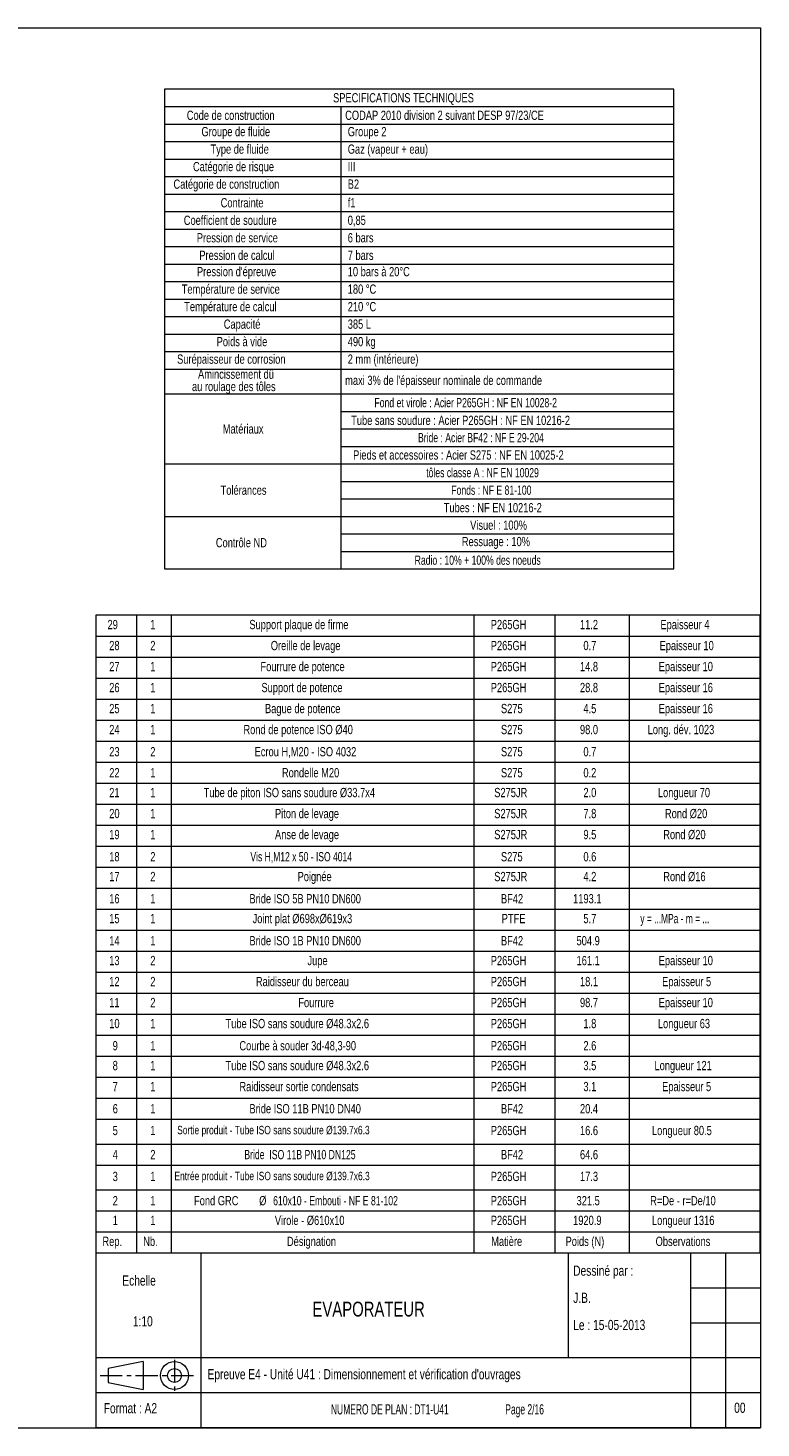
# Model space of a CAD drawing. Header units: millimetres. Extents: x 11 to 585, y 11 to 411.
# Tile 5 of 5: x 375 to 585, y 11 to 411. Entities that reach past the tile are written whole.
import ezdxf

# ---------------------------------------------------------------- set-up
doc = ezdxf.new("R2010")
doc.units = ezdxf.units.MM
doc.linetypes.add('CENTER', pattern=[10.16, 6.35, -1.27, 1.27, -1.27])
doc.styles.add('SLDTEXTSTYLE0', font='TXT', dxfattribs={"width": 0.75})
doc.styles.add('SLDTEXTSTYLE1', font='TXT', dxfattribs={"width": 0.622807})
doc.styles.add('SLDTEXTSTYLE2', font='TXT', dxfattribs={"width": 0.69})
doc.styles.add('SLDTEXTSTYLE3', font='TXT', dxfattribs={"width": 0.678571})
doc.styles.add('SLDTEXTSTYLE4', font='TXT', dxfattribs={"width": 0.7})
doc.styles.add('SLDTEXTSTYLE5', font='TXT', dxfattribs={"width": 0.695312})
doc.styles.add('SLDTEXTSTYLE6', font='TXT', dxfattribs={"width": 0.696429})
doc.styles.add('SLDTEXTSTYLE7', font='TXT', dxfattribs={"width": 0.697368})
doc.styles.add('SLDTEXTSTYLE8', font='TXT', dxfattribs={"width": 0.698276})

# ---------------------------------------------------------------- blocks, each defined once
blk = doc.blocks.new('SW_NOTE_0')
at = {"color": 0, "linetype": 'Continuous', "lineweight": 0, "char_height": 2.91, "attachment_point": 1, "style": 'SLDTEXTSTYLE0'}
for s, insert in [('Echelle', (0, 3.75)), ('1:10', (3.02, -7.89))]:
    blk.add_mtext(s, dxfattribs=dict(at, insert=insert))
blk = doc.blocks.new('SW_NOTE_1')
at = {"color": 0, "linetype": 'Continuous', "lineweight": 0, "attachment_point": 1, "style": 'SLDTEXTSTYLE0'}
for s, insert, char_height in [('Dessiné par :', (0, 3.75), 2.9104), ('J.B.', (0, -4.01), 2.91), ('Le : 15-05-2013', (0, -11.77), 2.9104)]:
    blk.add_mtext(s, dxfattribs=dict(at, insert=insert, char_height=char_height))
blk = doc.blocks.new('SW_TABLEANNOTATION_0')
at = {"color": 0, "linetype": 'Continuous', "lineweight": 0}
for p, q in [((0, 0), (0, -182.23)), ((189.86, 0), (0, 0)), ((11.61, 0), (11.61, -176.23)), ((21.5, 0), (21.5, -176.23)), ((108.04, 0), (108.04, -176.23)), ((131.17, 0), (131.17, -176.23)), ((152.41, 0), (152.41, -176.23)), ((189.86, -182.23), (189.86, 0)), ((0, -6), (189.86, -6)), ((0, -12), (189.86, -12)), ((0, -18), (189.86, -18)), ((0, -24), (189.86, -24)), ((0, -30), (189.86, -30)), ((0, -36), (189.86, -36)), ((0, -42), (189.86, -42)), ((0, -48), (189.86, -48)), ((0, -54), (189.86, -54)), ((0, -60), (189.86, -60)), ((0, -66), (189.86, -66)), ((0, -72), (189.86, -72)), ((0, -78), (189.86, -78)), ((0, -84), (189.86, -84)), ((0, -90), (189.86, -90)), ((0, -96), (189.86, -96)), ((0, -102), (189.86, -102)), ((0, -108), (189.86, -108)), ((0, -114), (189.86, -114)), ((0, -120), (189.86, -120)), ((0, -126), (189.86, -126)), ((0, -132), (189.86, -132)), ((0, -138), (189.86, -138)), ((0, -144), (189.86, -144)), ((0, -151.12), (189.86, -151.12)), ((0, -157.12), (189.86, -157.12)), ((0, -164.23), (189.86, -164.23)), ((0, -170.23), (189.86, -170.23)), ((0, -176.23), (189.86, -176.23)), ((11.61, -176.23), (11.61, -182.23)), ((21.5, -176.23), (21.5, -182.23)), ((108.04, -176.23), (108.04, -182.23)), ((131.17, -176.23), (131.17, -182.23)), ((152.41, -176.23), (152.41, -182.23)), ((0, -182.23), (189.86, -182.23))]:
    blk.add_line(p, q, dxfattribs=at)
at = {"color": 0, "linetype": 'Continuous', "lineweight": 0, "attachment_point": 1}
for s, insert, char_height, style in [('29 ', (3.36, -1.35), 2.646, 'SLDTEXTSTYLE0'), ('1', (15.58, -1.35), 2.65, 'SLDTEXTSTYLE0'), ('Support plaque de firme', (43.89, -1.35), 2.6458, 'SLDTEXTSTYLE0'), ('P265GH', (112.88, -1.35), 2.646, 'SLDTEXTSTYLE0'), ('11.2', (138.37, -1.35), 2.646, 'SLDTEXTSTYLE0'), ('Epaisseur 4 ', (161.36, -1.35), 2.6458, 'SLDTEXTSTYLE0'), ('28', (3.85, -7.35), 2.646, 'SLDTEXTSTYLE0'), ('2', (15.58, -7.35), 2.65, 'SLDTEXTSTYLE0'), ('Oreille de levage', (50.01, -7.35), 2.6458, 'SLDTEXTSTYLE0'), ('P265GH', (112.88, -7.35), 2.646, 'SLDTEXTSTYLE0'), ('0.7', (139.35, -7.35), 2.646, 'SLDTEXTSTYLE0'), (' Epaisseur 10', (160.38, -7.35), 2.6458, 'SLDTEXTSTYLE0'), ('27', (3.85, -13.35), 2.646, 'SLDTEXTSTYLE0'), ('1', (15.58, -13.35), 2.65, 'SLDTEXTSTYLE0'), ('Fourrure de potence', (47.08, -13.35), 2.6458, 'SLDTEXTSTYLE0'), ('P265GH', (112.88, -13.35), 2.646, 'SLDTEXTSTYLE0'), ('14.8', (138.37, -13.35), 2.646, 'SLDTEXTSTYLE0'), ('Epaisseur 10', (160.87, -13.35), 2.6458, 'SLDTEXTSTYLE0'), ('26', (3.85, -19.35), 2.646, 'SLDTEXTSTYLE0'), ('1', (15.58, -19.35), 2.65, 'SLDTEXTSTYLE0'), ('Support de potence', (47.34, -19.35), 2.6458, 'SLDTEXTSTYLE0'), ('P265GH', (112.88, -19.35), 2.646, 'SLDTEXTSTYLE0'), ('28.8', (138.37, -19.35), 2.646, 'SLDTEXTSTYLE0'), ('Epaisseur 16', (160.87, -19.35), 2.6458, 'SLDTEXTSTYLE0'), ('25', (3.85, -25.35), 2.646, 'SLDTEXTSTYLE0'), ('1', (15.58, -25.35), 2.65, 'SLDTEXTSTYLE0'), ('Bague de potence', (48.36, -25.35), 2.6458, 'SLDTEXTSTYLE0'), ('S275', (115.79, -25.35), 2.646, 'SLDTEXTSTYLE0'), ('4.5', (139.35, -25.35), 2.646, 'SLDTEXTSTYLE0'), ('Epaisseur 16', (160.87, -25.35), 2.6458, 'SLDTEXTSTYLE0'), ('24', (3.85, -31.35), 2.646, 'SLDTEXTSTYLE0'), ('1', (15.58, -31.35), 2.65, 'SLDTEXTSTYLE0'), ('Rond de potence ISO Ø40', (42.2, -31.35), 2.6458, 'SLDTEXTSTYLE0'), ('S275', (115.79, -31.35), 2.646, 'SLDTEXTSTYLE0'), ('98.0', (138.37, -31.35), 2.646, 'SLDTEXTSTYLE0'), ('Long. dév. 1023', (157.71, -31.35), 2.6458, 'SLDTEXTSTYLE0'), ('23', (3.85, -37.68), 2.646, 'SLDTEXTSTYLE0'), ('2', (15.58, -37.68), 2.65, 'SLDTEXTSTYLE0'), ('Ecrou H,M20 - ISO 4032', (45.4, -37.68), 2.6458, 'SLDTEXTSTYLE0'), ('S275', (115.79, -37.68), 2.646, 'SLDTEXTSTYLE0'), ('0.7', (139.35, -37.68), 2.646, 'SLDTEXTSTYLE0'), ('22', (3.85, -43.68), 2.646, 'SLDTEXTSTYLE0'), ('1', (15.58, -43.68), 2.65, 'SLDTEXTSTYLE0'), ('Rondelle M20', (53.2, -43.68), 2.6458, 'SLDTEXTSTYLE0'), ('S275', (115.79, -43.68), 2.646, 'SLDTEXTSTYLE0'), ('0.2', (139.35, -43.68), 2.646, 'SLDTEXTSTYLE0'), ('21', (3.85, -49.35), 2.646, 'SLDTEXTSTYLE0'), ('1', (15.58, -49.35), 2.65, 'SLDTEXTSTYLE0'), ('Tube de piton ISO sans soudure Ø33.7x4', (30.83, -49.35), 2.6458, 'SLDTEXTSTYLE0'), ('S275JR', (113.87, -49.35), 2.646, 'SLDTEXTSTYLE0'), ('2.0', (139.35, -49.35), 2.646, 'SLDTEXTSTYLE0'), ('Longueur 70', (160.64, -49.35), 2.6458, 'SLDTEXTSTYLE0'), ('20', (3.85, -55.35), 2.646, 'SLDTEXTSTYLE0'), ('1', (15.58, -55.35), 2.65, 'SLDTEXTSTYLE0'), ('Piton de levage', (51.21, -55.35), 2.6458, 'SLDTEXTSTYLE0'), ('S275JR', (113.87, -55.35), 2.646, 'SLDTEXTSTYLE0'), ('7.8', (139.35, -55.35), 2.646, 'SLDTEXTSTYLE0'), ('Rond Ø20', (162.65, -55.35), 2.646, 'SLDTEXTSTYLE0'), ('19', (3.85, -61.35), 2.646, 'SLDTEXTSTYLE0'), ('1', (15.58, -61.35), 2.65, 'SLDTEXTSTYLE0'), ('Anse de levage', (51.22, -61.35), 2.6458, 'SLDTEXTSTYLE0'), ('S275JR', (113.87, -61.35), 2.646, 'SLDTEXTSTYLE0'), ('9.5', (139.35, -61.35), 2.646, 'SLDTEXTSTYLE0'), ('Rond Ø20 ', (162.17, -61.35), 2.646, 'SLDTEXTSTYLE0'), ('18', (3.85, -67.68), 2.646, 'SLDTEXTSTYLE0'), ('2', (15.58, -67.68), 2.65, 'SLDTEXTSTYLE0'), ('Vis H,M12 x 50 - ISO 4014', (44.19, -67.68), 2.6458, 'SLDTEXTSTYLE2'), ('S275', (115.79, -67.68), 2.646, 'SLDTEXTSTYLE0'), ('0.6', (139.35, -67.68), 2.646, 'SLDTEXTSTYLE0'), ('17', (3.85, -73.35), 2.646, 'SLDTEXTSTYLE0'), ('2', (15.58, -73.35), 2.65, 'SLDTEXTSTYLE0'), ('Poignée', (57.67, -73.35), 2.646, 'SLDTEXTSTYLE0'), ('S275JR', (113.87, -73.35), 2.646, 'SLDTEXTSTYLE0'), ('4.2', (139.35, -73.35), 2.646, 'SLDTEXTSTYLE0'), ('Rond Ø16 ', (162.17, -73.35), 2.646, 'SLDTEXTSTYLE0'), ('16', (3.85, -79.68), 2.646, 'SLDTEXTSTYLE0'), ('1', (15.58, -79.68), 2.65, 'SLDTEXTSTYLE0'), ('Bride ISO 5B PN10 DN600', (43.91, -79.68), 2.6458, 'SLDTEXTSTYLE0'), ('BF42', (115.78, -79.68), 2.646, 'SLDTEXTSTYLE0'), ('1193.1', (136.41, -79.68), 2.646, 'SLDTEXTSTYLE0'), ('15', (3.85, -85.35), 2.646, 'SLDTEXTSTYLE0'), ('1', (15.58, -85.35), 2.65, 'SLDTEXTSTYLE0'), ('Joint plat Ø698xØ619x3', (44.81, -85.35), 2.6458, 'SLDTEXTSTYLE0'), ('PTFE', (116.01, -85.35), 2.646, 'SLDTEXTSTYLE0'), ('5.7', (139.35, -85.35), 2.646, 'SLDTEXTSTYLE0'), ('y = ...MPa - m = ... ', (155.61, -85.35), 2.6458, 'SLDTEXTSTYLE3'), ('14', (3.85, -91.68), 2.646, 'SLDTEXTSTYLE0'), ('1', (15.58, -91.68), 2.65, 'SLDTEXTSTYLE0'), ('Bride ISO 1B PN10 DN600', (43.91, -91.68), 2.6458, 'SLDTEXTSTYLE0'), ('BF42', (115.78, -91.68), 2.646, 'SLDTEXTSTYLE0'), ('504.9', (137.39, -91.68), 2.646, 'SLDTEXTSTYLE0'), ('13', (3.85, -97.35), 2.646, 'SLDTEXTSTYLE0'), ('2', (15.58, -97.35), 2.65, 'SLDTEXTSTYLE0'), ('Jupe', (60.5, -97.35), 2.646, 'SLDTEXTSTYLE0'), ('P265GH', (112.88, -97.35), 2.646, 'SLDTEXTSTYLE0'), ('161.1', (137.39, -97.35), 2.646, 'SLDTEXTSTYLE0'), ('Epaisseur 10', (160.87, -97.35), 2.6458, 'SLDTEXTSTYLE0'), ('12', (3.85, -103.35), 2.646, 'SLDTEXTSTYLE0'), ('2', (15.58, -103.35), 2.65, 'SLDTEXTSTYLE0'), ('Raidisseur du berceau', (45.76, -103.35), 2.6458, 'SLDTEXTSTYLE0'), ('P265GH', (112.88, -103.35), 2.646, 'SLDTEXTSTYLE0'), ('18.1', (138.37, -103.35), 2.646, 'SLDTEXTSTYLE0'), ('Epaisseur 5', (161.85, -103.35), 2.6458, 'SLDTEXTSTYLE0'), ('11', (3.85, -109.35), 2.646, 'SLDTEXTSTYLE0'), ('2', (15.58, -109.35), 2.65, 'SLDTEXTSTYLE0'), ('Fourrure', (57.88, -109.35), 2.646, 'SLDTEXTSTYLE0'), ('P265GH', (112.88, -109.35), 2.646, 'SLDTEXTSTYLE0'), ('98.7', (138.37, -109.35), 2.646, 'SLDTEXTSTYLE0'), ('Epaisseur 10', (160.87, -109.35), 2.6458, 'SLDTEXTSTYLE0'), ('10', (3.85, -115.35), 2.646, 'SLDTEXTSTYLE0'), ('1', (15.58, -115.35), 2.65, 'SLDTEXTSTYLE0'), ('Tube ISO sans soudure Ø48.3x2.6', (37.08, -115.35), 2.6458, 'SLDTEXTSTYLE0'), ('P265GH', (112.88, -115.35), 2.646, 'SLDTEXTSTYLE0'), ('1.8', (139.35, -115.35), 2.646, 'SLDTEXTSTYLE0'), ('Longueur 63', (160.64, -115.35), 2.6458, 'SLDTEXTSTYLE0'), ('9', (4.83, -121.68), 2.65, 'SLDTEXTSTYLE0'), ('1', (15.58, -121.68), 2.65, 'SLDTEXTSTYLE0'), ('Courbe à souder 3d-48,3-90', (41.04, -121.68), 2.6458, 'SLDTEXTSTYLE0'), ('P265GH', (112.88, -121.68), 2.646, 'SLDTEXTSTYLE0'), ('2.6', (139.35, -121.68), 2.646, 'SLDTEXTSTYLE0'), ('8', (4.83, -127.35), 2.65, 'SLDTEXTSTYLE0'), ('1', (15.58, -127.35), 2.65, 'SLDTEXTSTYLE0'), ('Tube ISO sans soudure Ø48.3x2.6', (37.08, -127.35), 2.6458, 'SLDTEXTSTYLE0'), ('P265GH', (112.88, -127.35), 2.646, 'SLDTEXTSTYLE0'), ('3.5', (139.35, -127.35), 2.646, 'SLDTEXTSTYLE0'), ('Longueur 121', (159.66, -127.35), 2.6458, 'SLDTEXTSTYLE0'), ('7', (4.83, -133.35), 2.65, 'SLDTEXTSTYLE0'), ('1', (15.58, -133.35), 2.65, 'SLDTEXTSTYLE0'), ('Raidisseur sortie condensats', (41.05, -133.35), 2.6458, 'SLDTEXTSTYLE0'), ('P265GH', (112.88, -133.35), 2.646, 'SLDTEXTSTYLE0'), ('3.1', (139.35, -133.35), 2.646, 'SLDTEXTSTYLE0'), ('Epaisseur 5', (161.85, -133.35), 2.6458, 'SLDTEXTSTYLE0'), ('6', (4.83, -139.68), 2.65, 'SLDTEXTSTYLE0'), ('1', (15.58, -139.68), 2.65, 'SLDTEXTSTYLE0'), ('Bride ISO 11B PN10 DN40', (43.91, -139.68), 2.6458, 'SLDTEXTSTYLE0'), ('BF42', (115.78, -139.68), 2.646, 'SLDTEXTSTYLE0'), ('20.4', (138.37, -139.68), 2.646, 'SLDTEXTSTYLE0'), ('5', (4.83, -145.91), 2.65, 'SLDTEXTSTYLE0'), ('1', (15.58, -145.91), 2.65, 'SLDTEXTSTYLE0'), ('Sortie produit - Tube ISO sans soudure Ø139.7x6.3', (23.27, -145.91), 2.4, 'SLDTEXTSTYLE0'), ('P265GH', (112.88, -145.91), 2.646, 'SLDTEXTSTYLE0'), ('16.6', (138.37, -145.91), 2.646, 'SLDTEXTSTYLE0'), (' Longueur 80.5 ', (158.2, -145.91), 2.6458, 'SLDTEXTSTYLE0'), ('4', (4.83, -152.79), 2.65, 'SLDTEXTSTYLE0'), ('2', (15.58, -152.79), 2.65, 'SLDTEXTSTYLE0'), ('Bride  ISO 11B PN10 DN125', (42.45, -152.79), 2.6458, 'SLDTEXTSTYLE4'), ('BF42', (115.78, -152.79), 2.646, 'SLDTEXTSTYLE0'), ('64.6', (138.37, -152.79), 2.646, 'SLDTEXTSTYLE0'), ('3', (4.83, -159.03), 2.65, 'SLDTEXTSTYLE0'), ('1', (15.58, -159.03), 2.65, 'SLDTEXTSTYLE0'), ('Entrée produit - Tube ISO sans soudure Ø139.7x6.3', (22.49, -159.03), 2.4, 'SLDTEXTSTYLE0'), ('P265GH', (112.88, -159.03), 2.646, 'SLDTEXTSTYLE0'), ('17.3', (138.37, -159.03), 2.646, 'SLDTEXTSTYLE0'), ('2', (4.83, -165.96), 2.65, 'SLDTEXTSTYLE0'), ('1', (15.58, -165.96), 2.65, 'SLDTEXTSTYLE0'), ('Fond GRC ', (28.08, -165.96), 2.646, 'SLDTEXTSTYLE0'), ('%%c', (46.69, -165.96), 2.646, 'SLDTEXTSTYLE0'), ('610x10 - Embouti - NF E 81-102', (50.69, -165.96), 2.6458, 'SLDTEXTSTYLE4'), ('P265GH', (112.88, -165.96), 2.646, 'SLDTEXTSTYLE0'), ('321.5', (137.39, -165.96), 2.646, 'SLDTEXTSTYLE0'), (' R=De - r=De/10', (157.7, -165.96), 2.6458, 'SLDTEXTSTYLE0'), ('1', (4.83, -171.58), 2.65, 'SLDTEXTSTYLE0'), ('1', (15.58, -171.58), 2.65, 'SLDTEXTSTYLE0'), ('Virole - Ø610x10', (51.17, -171.58), 2.6458, 'SLDTEXTSTYLE0'), ('P265GH', (112.88, -171.58), 2.646, 'SLDTEXTSTYLE0'), ('1920.9', (136.41, -171.58), 2.646, 'SLDTEXTSTYLE0'), (' Longueur 1316', (158.2, -171.58), 2.6458, 'SLDTEXTSTYLE0'), ('Rep.', (1.9, -177.58), 2.646, 'SLDTEXTSTYLE0'), ('Nb.', (13.56, -177.58), 2.646, 'SLDTEXTSTYLE0'), ('Désignation', (54.63, -177.58), 2.6458, 'SLDTEXTSTYLE0'), ('Matière', (113, -177.58), 2.646, 'SLDTEXTSTYLE0'), ('Poids (N)', (134.25, -177.58), 2.646, 'SLDTEXTSTYLE0'), ('Observations', (159.99, -177.58), 2.6458, 'SLDTEXTSTYLE0')]:
    blk.add_mtext(s, dxfattribs=dict(at, insert=insert, char_height=char_height, style=style))
blk = doc.blocks.new('SW_TABLEANNOTATION_2')
at = {"color": 0, "linetype": 'Continuous', "lineweight": 0}
for p, q in [((0, 0), (0, -137.12)), ((145.47, 0), (0, 0)), ((145.47, -137.12), (145.47, 0)), ((0, -5), (145.47, -5)), ((50.35, -5), (50.35, -137.12)), ((0, -10), (145.47, -10)), ((0, -15), (145.47, -15)), ((0, -20), (145.47, -20)), ((0, -25), (145.47, -25)), ((0, -30), (145.47, -30)), ((0, -35), (145.47, -35)), ((0, -40), (145.47, -40)), ((0, -45), (145.47, -45)), ((0, -50), (145.47, -50)), ((0, -55), (145.47, -55)), ((0, -60), (145.47, -60)), ((0, -65), (145.47, -65)), ((0, -70), (145.47, -70)), ((0, -75), (145.47, -75)), ((0, -80), (145.47, -80)), ((0, -87.12), (145.47, -87.12)), ((50.35, -92.12), (145.47, -92.12)), ((50.35, -97.12), (145.47, -97.12)), ((50.35, -102.12), (145.47, -102.12)), ((0, -107.12), (145.47, -107.12)), ((50.35, -112.12), (145.47, -112.12)), ((50.35, -117.12), (145.47, -117.12)), ((0, -122.12), (145.47, -122.12)), ((50.35, -127.12), (145.47, -127.12)), ((50.35, -132.12), (145.47, -132.12)), ((0, -137.12), (145.47, -137.12))]:
    blk.add_line(p, q, dxfattribs=at)
at = {"color": 0, "linetype": 'Continuous', "lineweight": 0, "attachment_point": 1}
for s, insert, char_height, style in [('SPECIFICATIONS TECHNIQUES', (48.13, -1.18), 2.6458, 'SLDTEXTSTYLE0'), ('Code de construction', (6.33, -6.18), 2.6458, 'SLDTEXTSTYLE0'), (' CODAP 2010 division 2 suivant DESP 97/23/CE', (50.85, -6.18), 2.6458, 'SLDTEXTSTYLE0'), ('Groupe de fluide', (10.52, -10.85), 2.6458, 'SLDTEXTSTYLE0'), ('  Groupe 2', (50.85, -10.85), 2.646, 'SLDTEXTSTYLE0'), ('Type de fluide', (13.11, -15.85), 2.6458, 'SLDTEXTSTYLE0'), ('  Gaz (vapeur + eau)', (50.85, -15.85), 2.6458, 'SLDTEXTSTYLE0'), ('Catégorie de risque', (8.1, -20.85), 2.6458, 'SLDTEXTSTYLE0'), ('  III', (50.85, -20.85), 2.646, 'SLDTEXTSTYLE0'), ('Catégorie de construction', (2.52, -25.85), 2.6458, 'SLDTEXTSTYLE0'), ('  B2', (50.85, -25.85), 2.646, 'SLDTEXTSTYLE0'), ('Contrainte', (16.01, -31.18), 2.646, 'SLDTEXTSTYLE0'), ('  f1', (50.85, -31.18), 2.646, 'SLDTEXTSTYLE0'), ('Coefficient de soudure', (5.47, -36.18), 2.6458, 'SLDTEXTSTYLE0'), ('  0,85', (50.85, -36.18), 2.646, 'SLDTEXTSTYLE0'), ('Pression de service', (9.2, -41.18), 2.6458, 'SLDTEXTSTYLE0'), ('  6 bars', (50.85, -41.18), 2.646, 'SLDTEXTSTYLE0'), ('Pression de calcul', (9.91, -46.18), 2.6458, 'SLDTEXTSTYLE0'), ('  7 bars', (50.85, -46.18), 2.646, 'SLDTEXTSTYLE0'), ("Pression d'épreuve", (9.24, -50.85), 2.6458, 'SLDTEXTSTYLE0'), ('  10 bars à 20°C', (50.85, -50.85), 2.6458, 'SLDTEXTSTYLE0'), ('Température de service', (4.88, -55.85), 2.6458, 'SLDTEXTSTYLE0'), ('  180 °C', (50.85, -55.85), 2.646, 'SLDTEXTSTYLE0'), ('Température de calcul', (5.59, -60.85), 2.6458, 'SLDTEXTSTYLE0'), ('  210 °C', (50.85, -60.85), 2.646, 'SLDTEXTSTYLE0'), ('Capacité', (16.89, -65.85), 2.646, 'SLDTEXTSTYLE0'), ('  385 L', (50.85, -65.85), 2.646, 'SLDTEXTSTYLE0'), ('Poids à vide', (14.87, -70.85), 2.6458, 'SLDTEXTSTYLE0'), ('  490 kg', (50.85, -70.85), 2.646, 'SLDTEXTSTYLE0'), ('Surépaisseur de corrosion', (3.56, -75.85), 2.6458, 'SLDTEXTSTYLE0'), ('  2 mm (intérieure)', (50.85, -75.85), 2.6458, 'SLDTEXTSTYLE0'), ('Amincissement dû', (9.54, -80.15), 2.6458, 'SLDTEXTSTYLE0'), ('au roulage des tôles', (7.82, -83.67), 2.6458, 'SLDTEXTSTYLE0'), (" maxi 3% de l'épaisseur nominale de commande", (50.85, -81.91), 2.6458, 'SLDTEXTSTYLE0'), ('Fond et virole : Acier P265GH : NF EN 10028-2', (59.94, -88.29), 2.6458, 'SLDTEXTSTYLE4'), ('Matériaux', (16.6, -95.79), 2.646, 'SLDTEXTSTYLE0'), ('Tube sans soudure : Acier P265GH : NF EN 10216-2', (53.3, -93.34), 2.6458, 'SLDTEXTSTYLE0'), ('Bride : Acier BF42 : NF E 29-204', (72.4, -98.29), 2.6458, 'SLDTEXTSTYLE5'), ('Pieds et accessoires : Acier S275 : NF EN 10025-2', (53.86, -103.24), 2.6458, 'SLDTEXTSTYLE0'), ('tôles classe A : NF EN 10029', (74.75, -108.29), 2.6458, 'SLDTEXTSTYLE6'), ('Tolérances', (15.99, -113.29), 2.646, 'SLDTEXTSTYLE0'), ('Fonds : NF E 81-100', (81.92, -113.29), 2.6458, 'SLDTEXTSTYLE7'), ('Tubes : NF EN 10216-2', (79.76, -118.29), 2.6458, 'SLDTEXTSTYLE0'), ('Visuel : 100%', (87.3, -123.29), 2.6458, 'SLDTEXTSTYLE0'), ('Contrôle ND', (14.63, -128.29), 2.6458, 'SLDTEXTSTYLE0'), ('Ressuage : 10%', (84.93, -127.97), 2.6458, 'SLDTEXTSTYLE0'), ('Radio : 10% + 100% des noeuds', (71.44, -133.29), 2.6458, 'SLDTEXTSTYLE8')]:
    blk.add_mtext(s, dxfattribs=dict(at, insert=insert, char_height=char_height, style=style))

msp = doc.modelspace()

# ---------------------------------------------------------------- linework, layer by layer
at = {"color": 7, "linetype": 'Continuous', "lineweight": 15}
for p, q in [((10.552, 411.1306), (584.552, 411.1306)), ((584.552, 411.1306), (584.552, 11.1306)), ((394.552, 61.1306), (584.552, 61.1306)), ((394.552, 61.1306), (394.552, 11.1306)), ((424.552, 61.1306), (424.552, 11.1306)), ((529.552, 61.1306), (529.552, 31.1306)), ((564.552, 61.1306), (564.552, 11.1306)), ((574.552, 61.1306), (574.552, 11.1306)), ((564.552, 51.1306), (584.552, 51.1306)), ((564.552, 41.1306), (584.552, 41.1306)), ((584.6569, 31.1306), (394.552, 31.1306)), ((408.052, 30.1306), (398.052, 28.1306)), ((398.052, 28.1306), (398.052, 24.1306)), ((408.052, 30.1306), (408.052, 22.1306)), ((398.052, 24.1306), (408.052, 22.1306)), ((584.5547, 21.1306), (394.552, 21.1306)), ((10.552, 11.1306), (584.552, 11.1306)), ((584.552, 11.1306), (394.552, 11.1306))]:
    msp.add_line(p, q, dxfattribs=at)
at = {"color": 7, "linetype": 'CENTER', "lineweight": 0}
for p, q in [((417.052, 30.6306), (417.052, 21.6306)), ((395.7679, 26.1306), (422.6772, 26.1306))]:
    msp.add_line(p, q, dxfattribs=at)
at = {"color": 7, "linetype": 'Continuous', "lineweight": 15}
for radius in [4, 2]:
    msp.add_circle((417.052, 26.1306), radius, dxfattribs=at)

# ---------------------------------------------------------------- block references
at = {"color": 7, "linetype": 'Continuous', "lineweight": 0}
for name, p in [('SW_TABLEANNOTATION_2', (414.2381, 393.6997)), ('SW_TABLEANNOTATION_0', (394.5548, 243.3638)), ('SW_NOTE_1', (530.9838, 53.7935)), ('SW_NOTE_0', (402.1384, 50.9683))]:
    msp.add_blockref(name, p, dxfattribs=at)

# ---------------------------------------------------------------- texts
at = {"color": 7, "linetype": 'Continuous', "lineweight": 0, "attachment_point": 1}
for s, insert, char_height, style in [('EVAPORATEUR', (456.4892, 47.2194), 4.233333, 'SLDTEXTSTYLE0'), ("Epreuve E4 - Unité U41 : Dimensionnement et vérification d'ouvrages", (426.5088, 27.9587), 2.9, 'SLDTEXTSTYLE0'), ('Format : A2', (396.8314, 18.2446), 2.910417, 'SLDTEXTSTYLE0'), ('NUMERO DE PLAN : DT1-U41                        Page 2/16', (461.744, 17.9221), 2.910417, 'SLDTEXTSTYLE1'), ('00', (576.9882, 18.3692), 2.91042, 'SLDTEXTSTYLE0')]:
    msp.add_mtext(s, dxfattribs=dict(at, insert=insert, char_height=char_height, style=style))

doc.saveas('drawing.dxf')
